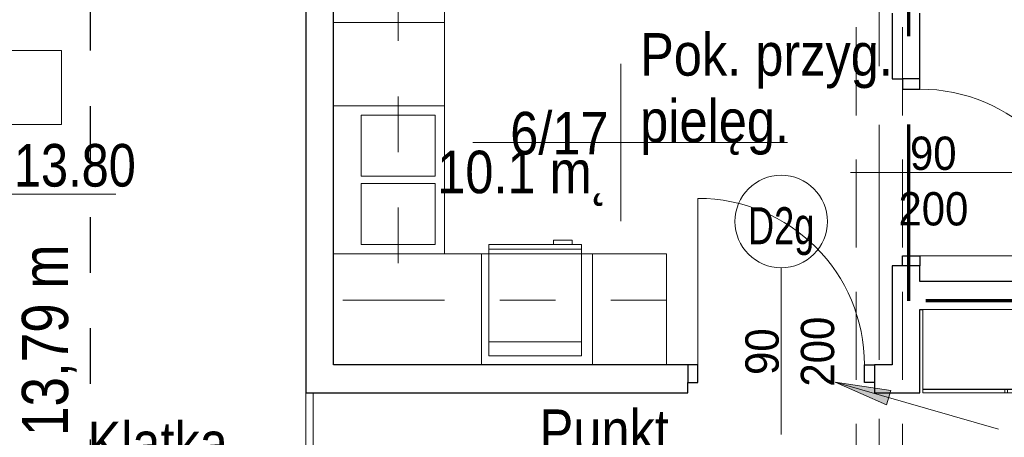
# Model space of a CAD drawing. Header units: centimetres. Extents: x -1631 to 21770, y -8842 to 3590.
# Tile 86 of 133: x -477 to 55, y 1604 to 1830. Entities that reach past the tile are written whole.
import ezdxf

# ---------------------------------------------------------------- set-up
doc = ezdxf.new("R2010")
doc.units = ezdxf.units.CM
for name, pattern in [('Dash', [60, 30, -30]), ('Długa kreska', [142.875, 95.25, -47.625]), ('Oś', [222.25, 127, -31.75, 31.75, -31.75]), ('Ukryte', [71.438, 47.625, -23.813])]:
    doc.linetypes.add(name, pattern=pattern)
for name, color, linetype, lineweight in [('A-ANNO-NOTE', 131, 'Continuous', 9), ('A-AREA-IDEN', 2, 'Continuous', 13), ('A-DETL', 90, 'Continuous', 9), ('A-DETL-GENF', 92, 'Continuous', 9), ('A-DETL-HDLN', 90, 'Ukryte', 9), ('A-DETL-MEDM', 33, 'Continuous', 13), ('A-DOOR', 31, 'Continuous', 13), ('A-WALL', 113, 'Continuous', 13), ('A-WALL-IDEN', 211, 'Continuous', 13), ('G-ANNO-DIMS', 111, 'Continuous', 13), ('G-ANNO-TEXT', 231, 'Continuous', 13), ('I-FURN', 30, 'Continuous', 9), ('P-SANR-FIXT', 6, 'Continuous', 9), ('Q-SPCQ', 91, 'Continuous', 9), ('S-GRID', 1, 'Continuous', 13)]:
    doc.layers.add(name, color=color, linetype=linetype, lineweight=lineweight)
doc.styles.add('Arial', font='arial.ttf', dxfattribs={"width": 0.9, "height": 18})
doc.styles.add('Arial Narrow_2', font='ARIALN.TTF', dxfattribs={"height": 23})
doc.styles.add('Arial Narrow_4', font='ARIALN.TTF', dxfattribs={"height": 25})
doc.styles.add('Arial_1', font='arial.ttf', dxfattribs={"width": 0.7, "height": 20})
doc.styles.add('Arial_11', font='arial.ttf', dxfattribs={"width": 0.85, "height": 23})

# ---------------------------------------------------------------- blocks, each defined once
blk = doc.blocks.new('Blat - Blat-V4-6_piętro IV __13_80 m_ - stan projektowany')
at = {"layer": 'I-FURN'}
for p, q in [((0, -60), (0, 0)), ((80, 0), (80, -60)), ((80, -60), (0, -60))]:
    blk.add_line(p, q, dxfattribs=at)
blk = doc.blocks.new('Blat - Blat-2328139-6_piętro IV __13_80 m_ - stan projektowany')
at = {"layer": 'I-FURN'}
for p, q in [((0, 60), (0, 0)), ((45, 60), (0, 60)), ((45, 0), (45, 60))]:
    blk.add_line(p, q, dxfattribs=at)
blk = doc.blocks.new('Blat - Blat-1345692-6_piętro IV __13_80 m_ - stan projektowany')
at = {"layer": 'I-FURN'}
for p, q in [((0, -60), (0, 0)), ((80, -60), (0, -60))]:
    blk.add_line(p, q, dxfattribs=at)
blk = doc.blocks.new('Blat - Blat-2328140-6_piętro IV __13_80 m_ - stan projektowany')
at = {"layer": 'I-FURN'}
for p, q in [((0, -60), (0, 0)), ((40, 0), (40, -60)), ((40, -60), (0, -60))]:
    blk.add_line(p, q, dxfattribs=at)
blk = doc.blocks.new('Blat - Blat-2328141-6_piętro IV __13_80 m_ - stan projektowany')
at = {"layer": 'I-FURN'}
for p, q in [((0, -60), (0, 0)), ((60, 0), (60, -60)), ((60, -60), (0, -60))]:
    blk.add_line(p, q, dxfattribs=at)
blk = doc.blocks.new('Blat - Blat-2328144-6_piętro IV __13_80 m_ - stan projektowany')
at = {"layer": 'I-FURN', "linetype": 'Dash'}
for p, q in [((0, -35), (0, 0)), ((230, -35), (0, -35))]:
    blk.add_line(p, q, dxfattribs=at)
blk = doc.blocks.new('Blat - Blat-2328145-6_piętro IV __13_80 m_ - stan projektowany')
at = {"layer": 'I-FURN', "linetype": 'Dash'}
for p, q in [((180, 35), (0, 35)), ((180, 0), (180, 35))]:
    blk.add_line(p, q, dxfattribs=at)
blk = doc.blocks.new('DRZWI 1S - automatyczna etykieta - Drzwi 90 _szklone_-2381400-6_piętro IV __13_80 m_ - stan projektowany')
at = {"layer": 'A-DETL-GENF'}
for p, q in [((-50.5, 2), (-45, 2)), ((-50.5, -7.5), (-50.5, 2)), ((-45, 2), (-45, -7.5)), ((45, 2), (50.5, 2)), ((45, -7.5), (45, 2)), ((50.5, 2), (50.5, -7.5)), ((-45, -7.5), (-50.5, -7.5)), ((50.5, -7.5), (45, -7.5))]:
    blk.add_line(p, q, dxfattribs=at)
at = {"layer": 'A-DETL-MEDM', "lineweight": 25}
for p, q in [((-50.5, -7.5), (-50.5, 2)), ((-50.5, 2), (-45, 2)), ((-45, 2), (-45, -7.5)), ((45, 2), (45, -7.5)), ((50.5, 2), (45, 2)), ((50.5, -7.5), (50.5, 2)), ((-45, -7.5), (-50.5, -7.5)), ((45, -7.5), (50.5, -7.5))]:
    blk.add_line(p, q, dxfattribs=at)
at = {"layer": 'A-DOOR'}
blk.add_line((45, -7.5), (45, -97.5), dxfattribs=at)
blk.add_arc((45, -7.5), 90, 180, 270, dxfattribs=at)
blk = doc.blocks.new('DRZWI 1S - automatyczna etykieta - Drzwi 90 _PPOŻ EI60_-2381341-6_piętro IV __13_80 m_ - stan projektowany')
at = {"layer": 'A-DETL-GENF'}
for p, q in [((-50.5, 7.5), (-50.5, -2)), ((-45, 7.5), (-50.5, 7.5)), ((-45, -2), (-45, 7.5)), ((50.5, 7.5), (45, 7.5)), ((45, 7.5), (45, -2)), ((50.5, -2), (50.5, 7.5)), ((-50.5, -2), (-45, -2)), ((45, -2), (50.5, -2))]:
    blk.add_line(p, q, dxfattribs=at)
at = {"layer": 'A-DETL-MEDM', "lineweight": 25}
for p, q in [((-45, 7.5), (-50.5, 7.5)), ((-50.5, 7.5), (-50.5, -2)), ((-45, -2), (-45, 7.5)), ((45, -2), (45, 7.5)), ((45, 7.5), (50.5, 7.5)), ((50.5, 7.5), (50.5, -2)), ((-50.5, -2), (-45, -2)), ((50.5, -2), (45, -2))]:
    blk.add_line(p, q, dxfattribs=at)
at = {"layer": 'A-DOOR'}
blk.add_line((45, 7.5), (45, 97.5), dxfattribs=at)
blk.add_arc((45, 7.5), 90, 90, 180, dxfattribs=at)
blk = doc.blocks.new('zlewozmywak dwukomorowy - Type 1-2356268-6_piętro IV __13_80 m_ - stan projektowany')
at = {"layer": 'P-SANR-FIXT'}
for p, q in [((52.5, 67.5), (-27.5, 67.5)), ((-27.5, 67.5), (-27.5, 7.5)), ((52.5, 7.5), (52.5, 67.5)), ((10.5, 62.5), (-22.5, 62.5)), ((-22.5, 62.5), (-22.5, 22.5)), ((10.5, 22.5), (10.5, 62.5)), ((47.5, 62.5), (14.5, 62.5)), ((14.5, 62.5), (14.5, 22.5)), ((47.5, 22.5), (47.5, 62.5)), ((-22.5, 22.5), (10.5, 22.5)), ((14.5, 22.5), (47.5, 22.5))]:
    blk.add_line(p, q, dxfattribs=at)
blk = doc.blocks.new('lodówka niska w zabudowie - Type 1-2357182-6_piętro IV __13_80 m_ - stan projektowany')
at = {"layer": 'Q-SPCQ'}
for p, q in [((22.5, 75), (22.5, 72.5)), ((32.5, 75), (22.5, 75)), ((32.5, 72.5), (32.5, 75)), ((-12.5, 12.5), (-12.5, 72.5)), ((-12.5, 72.5), (37.5, 72.5)), ((37.5, 70), (-12.5, 70)), ((37.5, 72.5), (37.5, 12.5)), ((37.5, 20), (-12.5, 20)), ((37.5, 12.5), (-12.5, 12.5))]:
    blk.add_line(p, q, dxfattribs=at)
blk = doc.blocks.new('Szafy na bieliznę3 - Szafy na bieliznę-2359675-6_piętro IV __13_80 m_ - stan projektowany')
at = {"layer": 'I-FURN'}
for p, q in [((1630.13, -10.94), (1628.33, -10.94)), ((1628.33, -10.94), (1628.33, -55.19)), ((1630.13, -55.19), (1630.13, -10.94)), ((1630.33, -10.94), (1630.33, -100.94)), ((1673.33, -10.94), (1630.33, -10.94)), ((1673.33, -100.94), (1673.33, -10.94)), ((1628.33, -55.19), (1628.33, -56.69)), ((1628.33, -55.19), (1630.13, -55.19)), ((1630.13, -56.69), (1628.33, -56.69)), ((1628.33, -56.69), (1628.33, -100.94)), ((1630.13, -56.69), (1630.13, -55.19)), ((1630.13, -100.94), (1630.13, -56.69)), ((1628.33, -100.94), (1630.13, -100.94)), ((1630.33, -100.94), (1673.33, -100.94))]:
    blk.add_line(p, q, dxfattribs=at)
blk = doc.blocks.new('Lada rejestracji1 - Lada rejestracji-2359770-6_piętro IV __13_80 m_ - stan projektowany')
at = {"layer": 'I-FURN'}
for p, q in [((1628.33, 322.62), (1538.33, 322.62)), ((1538.33, 318.62), (1628.33, 318.62))]:
    blk.add_line(p, q, dxfattribs=at)
blk = doc.blocks.new('Spot Elevations - Kota wyk 2-385235-6_piętro IV __13_80 m_ - stan projektowany')
at = {"layer": 'G-ANNO-DIMS'}
for p, q in [((0, 0), (-0.09, 0.18)), ((-0.09, 0.18), (0.6992, 0.18)), ((0, 0), (0.09, 0.18))]:
    blk.add_line(p, q, dxfattribs=at)
blk = doc.blocks.new('METKA_POMIESZCZENIA2 - Rozbudowana - bez ramki-2396678-6_piętro IV __13_80 m_ - stan projektowany')
at = {"layer": 'A-AREA-IDEN'}
for p, q in [((0, 0.425), (0, 0)), ((0.0976, 0), (-0.8, 0)), ((-0.8, 0), (0.9, 0)), ((0, 0), (0, -0.425))]:
    blk.add_line(p, q, dxfattribs=at)
blk = doc.blocks.new('ET sciana_AT7 - 10mm-2270614-6_piętro IV __13_80 m_ - stan projektowany')
at = {"layer": 'A-WALL-IDEN'}
for p, q in [((-0.4, 0.196875), (0.4, 0.196875)), ((-0.4, -0.203125), (-0.4, 0.196875)), ((0.4, 0.196875), (0.4, -0.203125)), ((-0.4, -0.203125), (0.4, -0.203125))]:
    blk.add_line(p, q, dxfattribs=at)

msp = doc.modelspace()

# ---------------------------------------------------------------- hatches: boundary and pattern name
at = {"layer": 'G-ANNO-TEXT'}
msp.add_hatch(color=50, dxfattribs=at).paths.add_polyline_path([(-36.37, 1633.96), (-8.63, 1621.88), (-6.45, 1629.47)], flags=0)

# ---------------------------------------------------------------- linework, layer by layer
at = {"layer": 'A-ANNO-NOTE', "lineweight": 13}
for p, q in [((-28.12, 1747.33), (61.88, 1747.33)), ((-28.12, 1747.33), (61.88, 1747.33)), ((-65.62, 1605.83), (-65.62, 1695.83)), ((-65.62, 1605.83), (-65.62, 1695.83))]:
    msp.add_line(p, q, dxfattribs=at)
msp.add_circle((-65.62, 1720.83), 25, dxfattribs=at)
at = {"layer": 'A-DETL', "linetype": 'Długa kreska', "lineweight": 70}
for p, q in [((3.38, 1678), (3.38, 2853.33)), ((536.38, 1678), (3.38, 1678))]:
    msp.add_line(p, q, dxfattribs=at)
at = {"layer": 'A-DETL', "linetype": 'Dash', "lineweight": 25}
for points, knots in [([(-552.77, 2638.57), (-478.91, 2638.57), (-476.08, 2638.57), (-439.12, 2638.57), (-439.12, 2601.62), (-439.12, 2598.79), (-439.12, 2573.54), (-439.12, 1655.82), (-439.12, 1618.87), (-439.12, 1616.04), (-439.12, 1512.36), (-439.12, 1509.53), (-439.12, 1472.57), (-476.08, 1472.57), (-478.91, 1472.57), (-555.62, 1472.57)], [0, 0, 0, 0, 1.242892, 2.082132, 2.921372, 3.63261, 13.975949, 24.692511, 35.163852, 36.732804, 37.928533, 39.497485, 40.336725, 41.175965, 42.450024, 42.450024, 42.450024, 42.450024]), ([(-555.62, 1472.57), (-478.91, 1472.57), (-476.08, 1472.57), (-439.12, 1472.57), (-439.12, 1435.62), (-439.12, 1432.79), (-439.12, 1329.11), (-439.12, 1326.28), (-439.12, 1289.33), (-402.17, 1289.33), (-399.34, 1289.33), (54.38, 1289.33), (347.2, 1289.33), (391.67, 1289.33), (418.55, 1316.21), (413.88, 1393.93), (413.88, 1663.13)], [0, 0, 0, 0, 1.274059, 2.1133, 2.95254, 4.521491, 5.717221, 7.286172, 8.125412, 8.964652, 14.361634, 22.556861, 31.207392, 35.311818, 37.065318, 41.276562, 41.276562, 41.276562, 41.276562])]:
    msp.add_open_spline(points, degree=3, knots=knots, dxfattribs=at)
at = {"layer": 'A-DETL-HDLN'}
for p, q in [((-25.12, 420.83), (-25.12, 2793.33)), ((-0.12, 420.83), (-0.12, 2793.33))]:
    msp.add_line(p, q, dxfattribs=at)
at = {"layer": 'A-WALL', "color": 7, "lineweight": 25}
for p, q in [((-322.62, 2110.33), (-322.62, 1628.33)), ((-307.62, 1643.33), (-307.62, 2095.33)), ((-5.62, 1833.33), (-5.62, 1797.83)), ((9.38, 1797.83), (9.38, 1833.33)), ((-5.62, 1797.83), (-0.12, 1797.83)), ((-0.12, 1696.83), (-5.62, 1696.83)), ((-5.62, 1696.83), (-5.62, 1643.33)), ((9.38, 1688.33), (9.38, 1696.83)), ((282.38, 1688.33), (9.38, 1688.33)), ((9.38, 1628.33), (9.38, 1673.33)), ((9.38, 1673.33), (10.94, 1673.33)), ((-116.12, 1643.33), (-307.62, 1643.33)), ((-5.62, 1643.33), (-15.12, 1643.33)), ((-116.12, 1628.33), (-116.12, 1633.83)), ((-15.12, 1633.83), (-15.12, 1628.33)), ((-322.62, 1628.33), (-116.12, 1628.33)), ((-15.12, 1628.33), (9.38, 1628.33))]:
    msp.add_line(p, q, dxfattribs=at)
at = {"layer": 'G-ANNO-TEXT', "color": 50}
for p, q in [((-36.37, 1633.96), (-8.63, 1621.88)), ((-6.45, 1629.47), (-36.37, 1633.96)), ((-36.37, 1633.96), (51.82, 1608.61)), ((-8.63, 1621.88), (-6.45, 1629.47))]:
    msp.add_line(p, q, dxfattribs=at)
at = {"layer": 'S-GRID', "linetype": 'Oś'}
msp.add_line((-12.62, 2884.27), (-12.62, 27.13), dxfattribs=at)

# ---------------------------------------------------------------- block references
at = {"layer": 'A-AREA-IDEN', "xscale": 99.99999999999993, "yscale": 99.99999999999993, "zscale": 99.99999999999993}
msp.add_blockref('METKA_POMIESZCZENIA2 - Rozbudowana - bez ramki-2396678-6_piętro IV __13_80 m_ - stan projektowany', (-152.28, 1763.49), dxfattribs=at)
at = {"layer": 'A-DOOR'}
for name, p, rotation in [('DRZWI 1S - automatyczna etykieta - Drzwi 90 _PPOŻ EI60_-2381341-6_piętro IV __13_80 m_ - stan projektowany', (1.88, 1747.33), 270.0000000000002), ('DRZWI 1S - automatyczna etykieta - Drzwi 90 _szklone_-2381400-6_piętro IV __13_80 m_ - stan projektowany', (-65.62, 1635.83), 180)]:
    msp.add_blockref(name, p, dxfattribs=dict(at, rotation=rotation))
at = {"layer": 'A-WALL-IDEN', "xscale": 99.99999999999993, "yscale": 99.99999999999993, "zscale": 99.99999999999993}
msp.add_blockref('ET sciana_AT7 - 10mm-2270614-6_piętro IV __13_80 m_ - stan projektowany', (-494.63, 1793.51), dxfattribs=at)
at = {"layer": 'G-ANNO-DIMS', "xscale": 99.99999999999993, "yscale": 99.99999999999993, "zscale": 99.99999999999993}
msp.add_blockref('Spot Elevations - Kota wyk 2-385235-6_piętro IV __13_80 m_ - stan projektowany', (-495.16, 1717.59), dxfattribs=at)
at = {"layer": 'I-FURN'}
for name, p, rotation in [('Blat - Blat-1345692-6_piętro IV __13_80 m_ - stan projektowany', (-307.62, 1828.33), 90.00000000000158), ('Blat - Blat-2328139-6_piętro IV __13_80 m_ - stan projektowany', (-307.62, 1828.33), 269.9999999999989), ('Blat - Blat-V4-6_piętro IV __13_80 m_ - stan projektowany', (-307.62, 1703.33), 90.00000000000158), ('Blat - Blat-1345692-6_piętro IV __13_80 m_ - stan projektowany', (-227.62, 1643.33), 180), ('Blat - Blat-2328141-6_piętro IV __13_80 m_ - stan projektowany', (-167.62, 1643.33), 180), ('Blat - Blat-2328140-6_piętro IV __13_80 m_ - stan projektowany', (-127.62, 1643.33), 180), ('Szafy na bieliznę3 - Szafy na bieliznę-2359675-6_piętro IV __13_80 m_ - stan projektowany', (0, 0), 90.00000000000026), ('Lada rejestracji1 - Lada rejestracji-2359770-6_piętro IV __13_80 m_ - stan projektowany', (0, 0), 90.00000000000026)]:
    msp.add_blockref(name, p, dxfattribs=dict(at, rotation=rotation))
at = {"layer": 'I-FURN', "linetype": 'Dash', "rotation": 90.00000000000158}
msp.add_blockref('Blat - Blat-2328144-6_piętro IV __13_80 m_ - stan projektowany', (-307.62, 1678.33), dxfattribs=at)
at = {"layer": 'I-FURN', "linetype": 'Dash'}
msp.add_blockref('Blat - Blat-2328145-6_piętro IV __13_80 m_ - stan projektowany', (-307.62, 1643.33), dxfattribs=at)
at = {"layer": 'P-SANR-FIXT', "rotation": 270.0000000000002}
msp.add_blockref('zlewozmywak dwukomorowy - Type 1-2356268-6_piętro IV __13_80 m_ - stan projektowany', (-315.12, 1755.83), dxfattribs=at)
at = {"layer": 'Q-SPCQ'}
msp.add_blockref('lodówka niska w zabudowie - Type 1-2357182-6_piętro IV __13_80 m_ - stan projektowany', (-211.12, 1635.83), dxfattribs=at)

# ---------------------------------------------------------------- texts
at = {"layer": 'A-ANNO-NOTE', "lineweight": 211, "attachment_point": 5, "line_spacing_factor": 0.936439}
for s, insert, char_height, width, style in [('\\pt114.3,228.6,342.9,457.2,571.5,685.8,800.1,914.4,1028.7,1143,1257.3,1371.6,1485.9,1600.2,1714.5,1828.8,1943.1,2057.4,2171.7,2286,2400.3,2514.6,2628.9,2743.2,2857.5,2971.8,3086.1,3200.4,3314.7,3429,3543.3,3657.6;90', (16.57, 1757.56), 18, 25.65, 'Arial'), ('\\pt114.3,228.6,342.9,457.2,571.5,685.8,800.1,914.4,1028.7,1143,1257.3,1371.6,1485.9,1600.2,1714.5,1828.8,1943.1,2057.4,2171.7,2286,2400.3,2514.6,2628.9,2743.2,2857.5,2971.8,3086.1,3200.4,3314.7,3429,3543.3,3657.6;200', (16.66, 1727.56), 18, 38.07, 'Arial'), ('\\pt88.9,177.8,266.7,355.6,444.5,533.4,622.3,711.2,800.1,889,977.9,1066.8,1155.7,1244.6,1333.5,1422.4,1511.3,1600.2,1689.1,1778,1866.9,1955.8,2044.7,2133.6,2222.5,2311.4,2400.3,2489.2,2578.1,2667,2755.9,2844.8;D2g', (-65.65, 1715.53), 20, 37.03, 'Arial_1')]:
    msp.add_mtext(s, dxfattribs=dict(at, insert=insert, char_height=char_height, width=width, style=style))
at = {"layer": 'A-ANNO-NOTE', "lineweight": 211, "char_height": 18, "attachment_point": 5, "rotation": 90, "line_spacing_factor": 0.936439, "style": 'Arial'}
for s, insert, width in [('\\pt114.3,228.6,342.9,457.2,571.5,685.8,800.1,914.4,1028.7,1143,1257.3,1371.6,1485.9,1600.2,1714.5,1828.8,1943.1,2057.4,2171.7,2286,2400.3,2514.6,2628.9,2743.2,2857.5,2971.8,3086.1,3200.4,3314.7,3429,3543.3,3657.6;200', (-45.86, 1650.52), 38.07), ('\\pt114.3,228.6,342.9,457.2,571.5,685.8,800.1,914.4,1028.7,1143,1257.3,1371.6,1485.9,1600.2,1714.5,1828.8,1943.1,2057.4,2171.7,2286,2400.3,2514.6,2628.9,2743.2,2857.5,2971.8,3086.1,3200.4,3314.7,3429,3543.3,3657.6;200', (-45.86, 1650.52), 38.07), ('\\pt114.3,228.6,342.9,457.2,571.5,685.8,800.1,914.4,1028.7,1143,1257.3,1371.6,1485.9,1600.2,1714.5,1828.8,1943.1,2057.4,2171.7,2286,2400.3,2514.6,2628.9,2743.2,2857.5,2971.8,3086.1,3200.4,3314.7,3429,3543.3,3657.6;90', (-75.86, 1650.52), 25.65)]:
    msp.add_mtext(s, dxfattribs=dict(at, insert=insert, width=width))
at = {"layer": 'A-AREA-IDEN', "char_height": 23, "line_spacing_factor": 0.936439, "style": 'Arial_11'}
for s, insert, width, attachment_point in [('\\pt84.99995,169.9999,255.00008,340.00003,424.99998,509.99993,595.00011,680.00006,765.00001,849.99996,934.99991,1020.00009,1105.00004,1189.99999,1274.99994,1359.99989,1445.00007,1530.00002,1614.99997,1699.99992,1785.0001,1870.00005,1955,2039.99995,2124.9999,2210.00008,2295.00003,2379.99998,2464.99993,2550.00011,2635.00006,2720.00001;Pok. przyg.\\Ppielęg.', (-141.85, 1756.71), 134.98, 7), ('\\pt84.99995,169.9999,255.00008,340.00003,424.99998,509.99993,595.00011,680.00006,765.00001,849.99996,934.99991,1020.00009,1105.00004,1189.99999,1274.99994,1359.99989,1445.00007,1530.00002,1614.99997,1699.99992,1785.0001,1870.00005,1955,2039.99995,2124.9999,2210.00008,2295.00003,2379.99998,2464.99993,2550.00011,2635.00006,2720.00001;6/17', (-158.94, 1756.71), 52.87, 9), ('\\pt84.99995,169.9999,255.00008,340.00003,424.99998,509.99993,595.00011,680.00006,765.00001,849.99996,934.99991,1020.00009,1105.00004,1189.99999,1274.99994,1359.99989,1445.00007,1530.00002,1614.99997,1699.99992,1785.0001,1870.00005,1955,2039.99995,2124.9999,2210.00008,2295.00003,2379.99998,2464.99993,2550.00011,2635.00006,2720.00001;10.1 m˛', (-158.94, 1759.1), 91.63, 3), ('\\pt84.99995,169.9999,255.00008,340.00003,424.99998,509.99993,595.00011,680.00006,765.00001,849.99996,934.99991,1020.00009,1105.00004,1189.99999,1274.99994,1359.99989,1445.00007,1530.00002,1614.99997,1699.99992,1785.0001,1870.00005,1955,2039.99995,2124.9999,2210.00008,2295.00003,2379.99998,2464.99993,2550.00011,2635.00006,2720.00001;Klatka\\Pschodowa', (-440.61, 1553.42), 121.975, 7), ('\\pt84.99995,169.9999,255.00008,340.00003,424.99998,509.99993,595.00011,680.00006,765.00001,849.99996,934.99991,1020.00009,1105.00004,1189.99999,1274.99994,1359.99989,1445.00007,1530.00002,1614.99997,1699.99992,1785.0001,1870.00005,1955,2039.99995,2124.9999,2210.00008,2295.00003,2379.99998,2464.99993,2550.00011,2635.00006,2720.00001;Punkt\\Ppielęgniarski', (-196.19, 1553.42), 150.11, 7)]:
    msp.add_mtext(s, dxfattribs=dict(at, insert=insert, width=width, attachment_point=attachment_point))
at = {"layer": 'G-ANNO-DIMS', "insert": (-495.76, 1762.69), "char_height": 23, "width": 97.4494, "attachment_point": 1, "line_spacing_factor": 0.974696, "style": 'Arial Narrow_2'}
msp.add_mtext('+13.80', dxfattribs=at)
at = {"layer": 'G-ANNO-TEXT', "color": 11, "insert": (-476.05, 1604.96), "char_height": 25, "width": 104.939, "attachment_point": 1, "rotation": 90, "line_spacing_factor": 0.949189, "style": 'Arial Narrow_4'}
msp.add_mtext('\\pt127,254,381,508,635,762,889,1016,1143,1270,1397,1524,1651,1778,1905,2032,2159,2286,2413,2540,2667,2794,2921,3048,3175,3302,3429,3556,3683,3810,3937,4064;13,79 m', dxfattribs=at)

doc.saveas('drawing.dxf')
